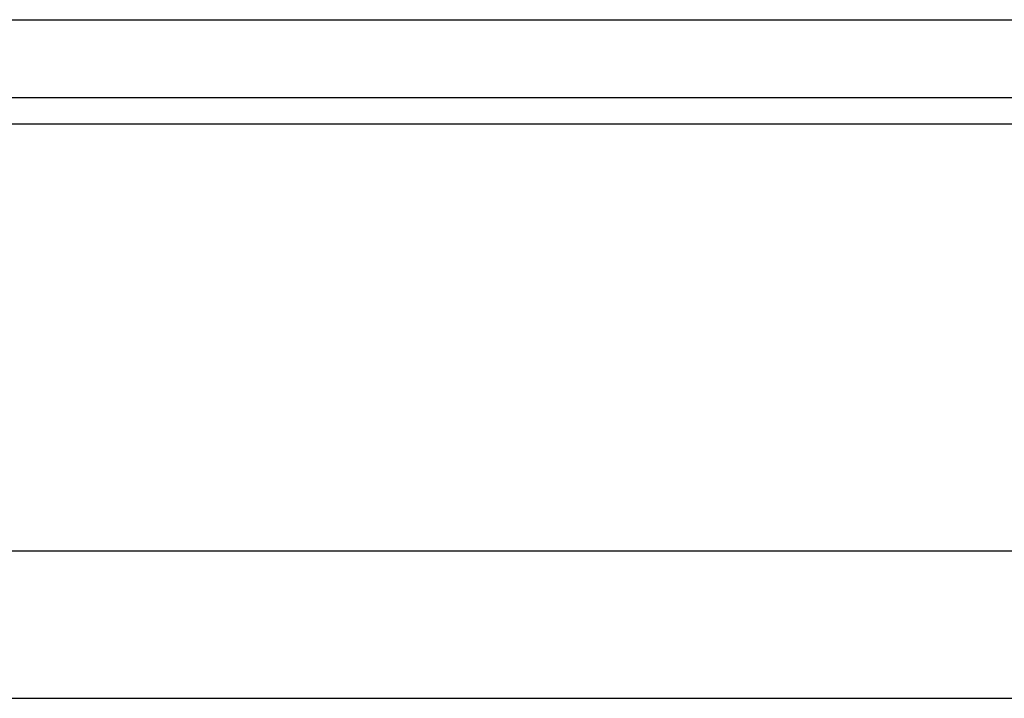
# Model space of a CAD drawing. Header units: millimetres. Extents: x 773 to 1041, y 95 to 192.
# Tile 22 of 50: x 970.69 to 977.37, y 111.81 to 116.41. Entities that reach past the tile are written whole.
import ezdxf

# ---------------------------------------------------------------- set-up
doc = ezdxf.new("R2010")
doc.units = ezdxf.units.MM
doc.header["$LTSCALE"] = 0.15
doc.layers.add('OUT', color=3, linetype='CONTINUOUS')

msp = doc.modelspace()

# ---------------------------------------------------------------- linework, layer by layer
at = {"layer": 'OUT', "color": 0}
for p, q in [((963.4653, 116.4101), (991.2653, 116.4101)), ((911.0853, 115.8833), (1041.3653, 115.8833)), ((911.0805, 115.7032), (1041.3653, 115.7032)), ((910.5174, 112.81), (1041.3653, 112.81)), ((876.3653, 111.8101), (1041.3653, 111.8101))]:
    msp.add_line(p, q, dxfattribs=at)

doc.saveas('drawing.dxf')
